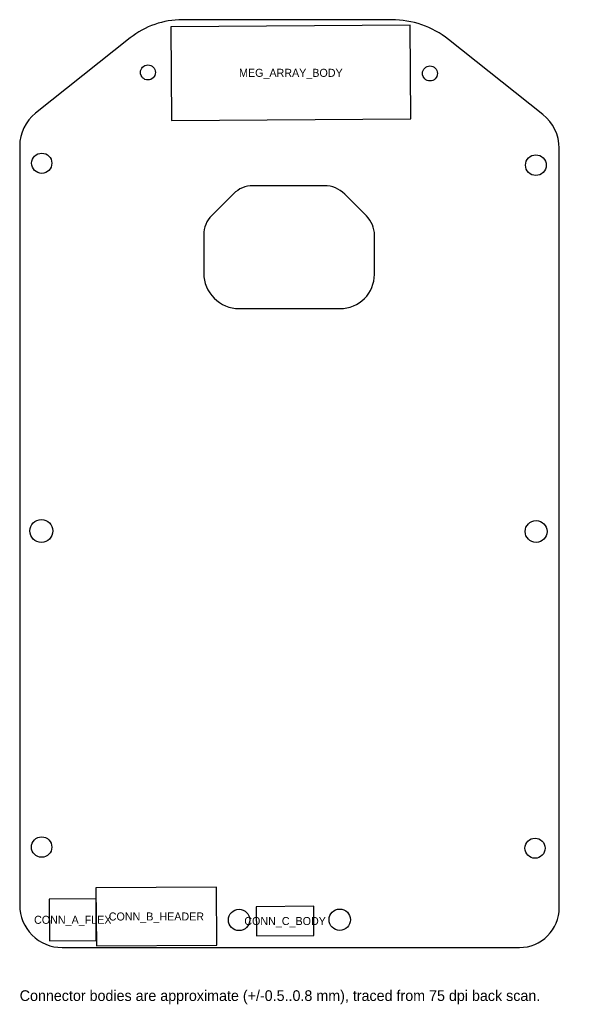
# Model space of a CAD drawing. Header units: millimetres. Extents: x 0 to 103, y -11 to 174.
import ezdxf
from ezdxf.enums import TextEntityAlignment as Align

# ---------------------------------------------------------------- set-up
doc = ezdxf.new("R2010")
doc.units = ezdxf.units.MM
for name, color, linetype in [('BOARD_OUTLINE', 7, 'Continuous'), ('CONN_BOTTOM', 6, 'Continuous'), ('CONN_MEG_ARRAY', 5, 'Continuous'), ('CONN_STANDOFFS', 30, 'Continuous'), ('MOUNT_HOLES', 1, 'Continuous'), ('NOTES', 7, 'Continuous'), ('POWER_PLUG_CUTOUT', 4, 'Continuous')]:
    doc.layers.add(name, color=color, linetype=linetype)

msp = doc.modelspace()

# ---------------------------------------------------------------- linework, layer by layer
at = {"layer": 'BOARD_OUTLINE'}
msp.add_lwpolyline([(0, 7.94, 0.414214), (7.94, 0), (93.58, 0, 0.414214), (101, 7.43), (101, 149.56, 0.228871), (97.95, 155.88), (80.27, 169.91, 0.169293), (69.63, 173.62), (30.44, 173.62, 0.169586), (20.69, 170.22), (2.97, 156.13, 0.228571), (0, 149.97)], format="xyb", close=True, dxfattribs=at)
at = {"layer": 'CONN_BOTTOM'}
for points in [[(14.35, 0.3), (36.91, 0.46), (36.84, 11.31), (14.27, 11.16)], [(5.59, 1.25), (14.34, 1.32), (14.29, 9.12), (5.53, 9.06)], [(44.31, 2.21), (55.09, 2.28), (55.05, 7.71), (44.27, 7.63)]]:
    msp.add_lwpolyline(points, close=True, dxfattribs=at)
at = {"layer": 'CONN_MEG_ARRAY'}
msp.add_lwpolyline([(28.42, 154.79), (73.21, 155.1), (73.09, 172.57), (28.3, 172.26)], close=True, dxfattribs=at)
at = {"layer": 'CONN_STANDOFFS'}
for centre in [(41.06, 5.17), (59.92, 5.2)]:
    msp.add_circle(centre, 2, dxfattribs=at)
at = {"layer": 'MOUNT_HOLES'}
for centre, radius in [((24, 163.75), 1.4), ((76.8, 163.56), 1.4), ((4.13, 146.76), 1.89), ((96.62, 146.4), 1.94), ((4.06, 77.96), 2.14), ((96.67, 77.85), 2.06), ((4.11, 18.8), 1.91), ((96.46, 18.59), 1.88)]:
    msp.add_circle(centre, radius, dxfattribs=at)
at = {"layer": 'POWER_PLUG_CUTOUT'}
msp.add_lwpolyline([(34.46, 126.18, 0.414214), (41.07, 119.57), (60.01, 119.57, 0.414214), (66.41, 125.97), (66.41, 133.3, 0.198912), (64.92, 136.89), (60.84, 140.97, 0.198912), (57.03, 142.55), (43.65, 142.55, 0.198912), (40.03, 141.05), (35.94, 136.96, 0.198912), (34.46, 133.39)], format="xyb", close=True, dxfattribs=at)

# ---------------------------------------------------------------- texts
at = {"layer": 'NOTES'}
for s, p in [('MEG_ARRAY_BODY', (50.76, 163.68)), ('CONN_A_FLEX', (9.94, 5.19)), ('CONN_B_HEADER', (25.59, 5.81)), ('CONN_C_BODY', (49.68, 4.96))]:
    msp.add_text(s, height=1.5, dxfattribs=at).set_placement(p, align=Align.MIDDLE_CENTER)
msp.add_text('Connector bodies are approximate (+/-0.5..0.8 mm), traced from 75 dpi back scan.', height=2, dxfattribs=at).set_placement((0, -10))

doc.saveas('drawing.dxf')
